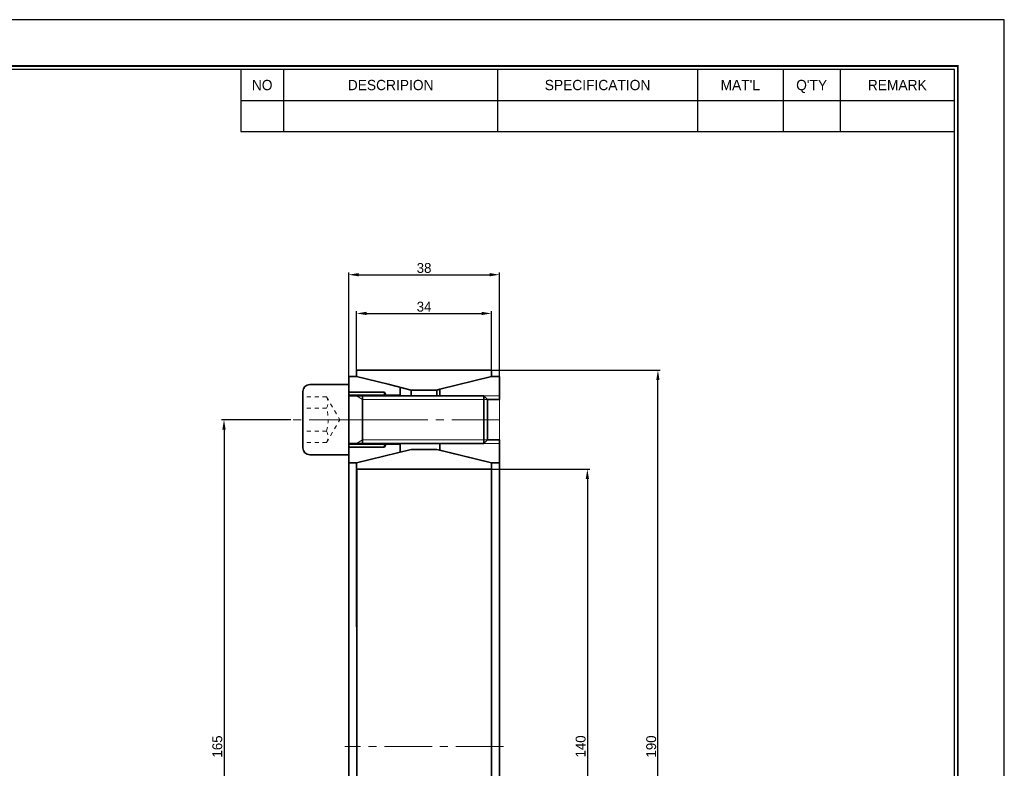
# Model space of a CAD drawing. Header units: millimetres. Extents: x -17227 to 5648, y -387 to 7914.
# Tile 6 of 6: x -9314 to -9065, y 3973 to 4162. Entities that reach past the tile are written whole.
import ezdxf
from ezdxf.enums import TextEntityAlignment as Align

# ---------------------------------------------------------------- set-up
doc = ezdxf.new("R2010")
doc.units = ezdxf.units.MM
doc.linetypes.add('点画线', pattern=[18, 12, -2, 2, -2])
doc.linetypes.add('虚线', pattern=[2, 1, -1])
doc.layers.get('0').update_dxf_attribs({"linetype": 'CONTINUOUS'})
doc.layers.get('Defpoints').update_dxf_attribs({"linetype": 'CONTINUOUS'})
doc.layers.add('7', color=7, linetype='CONTINUOUS')
for name, color, linetype, lineweight in [('中心线层', 1, '点画线', 18), ('粗实线层', 7, 'CONTINUOUS', 35), ('细实线层', 7, 'CONTINUOUS', 18), ('虚线层', 6, '虚线', 18)]:
    doc.layers.add(name, color=color, linetype=linetype, lineweight=lineweight)
doc.dimstyles.new('2.5', dxfattribs={"dimtxt": 2.5, "dimasz": 2.5, "dimexe": 0.6, "dimexo": 0, "dimgap": 0.4, "dimtad": 1, "dimdec": 3, "dimzin": 11, "dimdsep": 46, "dimtxsty": 'Standard', "dimcen": 0, "dimclrd": 5, "dimclre": 5, "dimclrt": 3, "dimadec": 0, "dimazin": 0, "dimtfac": 0.6, "dimtdec": 3, "dimtmove": 0, "dimatfit": 3, "dimfxl": 1.25, "dimtolj": 1, "dimtzin": 11, "dimarcsym": 0})

# ---------------------------------------------------------------- blocks, each defined once
blk = doc.blocks.new('*X1765')
at = {"layer": '中心线层'}
blk.add_line((38, 0), (-14.57, 0), dxfattribs=at)
at = {"layer": '粗实线层'}
for p, q in [((0, 8.87), (-9.8, 8.87)), ((0, -8.87), (0, 8.87)), ((-11.57, 7.09), (-11.57, -7.09)), ((34.1, 6), (0, 6)), ((3.5, -6), (3.5, 6)), ((34.1, 6), (34.1, -6)), ((35, 5.1), (34.1, 6)), ((35, 5.1), (35, -5.1)), ((34.1, -6), (0, -6)), ((35, -5.1), (34.1, -6)), ((-9.8, -8.87), (0, -8.87))]:
    blk.add_line(p, q, dxfattribs=at)
for centre, start, end in [((-9.8, 7.09), 90, 180), ((-9.8, -7.09), 180, 270)]:
    blk.add_arc(centre, 1.77, start, end, dxfattribs=at)
at = {"layer": '细实线层'}
for p, q in [((3.5, 5.1), (1.94, 6)), ((35, 5.1), (3.5, 5.1)), ((3.5, -5.1), (1.94, -6)), ((35, -5.1), (3.5, -5.1))]:
    blk.add_line(p, q, dxfattribs=at)
at = {"layer": '虚线层'}
for p, q in [((-5.57, 5.77), (-11.57, 5.77)), ((-5.57, 5.77), (-2.24, 0)), ((-5.57, 2.89), (-11.57, 2.89)), ((-5.57, -5.77), (-2.24, 0)), ((-5.57, -2.89), (-11.57, -2.89)), ((-5.57, -5.77), (-11.57, -5.77))]:
    blk.add_line(p, q, dxfattribs=at)
for centre, radius, start, end in [((-8.46, 4.33), 3.23, 333.4349, 26.5651), ((-16.54, 0), 11.34, 345.2529, 14.7471), ((-8.46, -4.33), 3.23, 333.4349, 26.5651)]:
    blk.add_arc(centre, radius, start, end, dxfattribs=at)
blk = doc.blocks.new('*D1766')
at = {"color": 5, "lineweight": -2, "ltscale": 5}
for p, q in [((-9245.37, 4060.55), (-9262.85, 4060.55)), ((-9262.25, 4058.05), (-9262.25, 3898.05)), ((-9245.37, 3895.55), (-9262.85, 3895.55))]:
    blk.add_line(p, q, dxfattribs=at)
at = {"color": 5}
for points in [[(-9261.83, 4058.05), (-9262.67, 4058.05), (-9262.25, 4060.55)], [(-9262.67, 3898.05), (-9261.83, 3898.05), (-9262.25, 3895.55)]]:
    blk.add_solid(points, dxfattribs=at)
at = {"layer": 'Defpoints', "color": 0}
for p in [(-9245.37, 4060.55), (-9262.25, 3895.55), (-9245.37, 3895.55)]:
    blk.add_point(p, dxfattribs=at)
at = {"color": 3, "ltscale": 5, "insert": (-9263.94, 3978.05), "char_height": 2.5, "attachment_point": 5, "rotation": 90}
blk.add_mtext('\\A1;165', dxfattribs=at)
blk = doc.blocks.new('*D1767')
at = {"color": 5, "lineweight": -2, "ltscale": 5}
for p, q in [((-9228.79, 4073.04), (-9228.79, 4087.97)), ((-9226.29, 4087.37), (-9197.29, 4087.37)), ((-9194.79, 4073.04), (-9194.79, 4087.97))]:
    blk.add_line(p, q, dxfattribs=at)
at = {"color": 5}
for points in [[(-9226.29, 4087.79), (-9226.29, 4086.96), (-9228.79, 4087.37)], [(-9197.29, 4086.96), (-9197.29, 4087.79), (-9194.79, 4087.37)]]:
    blk.add_solid(points, dxfattribs=at)
at = {"layer": 'Defpoints', "color": 0}
for p in [(-9194.79, 4087.37), (-9228.79, 4073.04), (-9194.79, 4073.04)]:
    blk.add_point(p, dxfattribs=at)
at = {"color": 3, "ltscale": 5, "insert": (-9211.79, 4089.06), "char_height": 2.5, "attachment_point": 5}
blk.add_mtext('\\A1;34', dxfattribs=at)
blk = doc.blocks.new('*D1768')
at = {"color": 5, "lineweight": -2, "ltscale": 5}
for p, q in [((-9230.8, 4071.48), (-9230.8, 4097.75)), ((-9228.3, 4097.15), (-9195.28, 4097.15)), ((-9192.78, 4071.49), (-9192.78, 4097.75))]:
    blk.add_line(p, q, dxfattribs=at)
at = {"color": 5}
for points in [[(-9228.3, 4097.57), (-9228.3, 4096.74), (-9230.8, 4097.15)], [(-9195.28, 4096.74), (-9195.28, 4097.57), (-9192.78, 4097.15)]]:
    blk.add_solid(points, dxfattribs=at)
at = {"layer": 'Defpoints', "color": 0}
for p in [(-9192.78, 4097.15), (-9230.8, 4071.48), (-9192.78, 4071.49)]:
    blk.add_point(p, dxfattribs=at)
at = {"color": 3, "ltscale": 5, "insert": (-9211.79, 4098.84), "char_height": 2.5, "attachment_point": 5}
blk.add_mtext('\\A1;38', dxfattribs=at)
blk = doc.blocks.new('*D1769')
at = {"color": 5, "lineweight": -2, "ltscale": 5}
for p, q in [((-9194.79, 4048.06), (-9169.99, 4048.06)), ((-9170.59, 4045.56), (-9170.59, 3910.56)), ((-9194.77, 3908.06), (-9169.99, 3908.06))]:
    blk.add_line(p, q, dxfattribs=at)
at = {"color": 5}
for points in [[(-9170.18, 4045.56), (-9171.01, 4045.56), (-9170.59, 4048.06)], [(-9171.01, 3910.56), (-9170.18, 3910.56), (-9170.59, 3908.06)]]:
    blk.add_solid(points, dxfattribs=at)
at = {"layer": 'Defpoints', "color": 0}
for p in [(-9194.79, 4048.06), (-9194.77, 3908.06), (-9170.59, 3908.06)]:
    blk.add_point(p, dxfattribs=at)
at = {"color": 3, "ltscale": 5, "insert": (-9172.28, 3978.06), "char_height": 2.5, "attachment_point": 5, "rotation": 90}
blk.add_mtext('\\A1;140', dxfattribs=at)
blk = doc.blocks.new('*D1771')
at = {"color": 5, "lineweight": -2, "ltscale": 5}
for p, q in [((-9194.81, 4073.04), (-9152.2, 4073.04)), ((-9152.8, 3885.56), (-9152.8, 4070.54)), ((-9194.79, 3883.06), (-9152.2, 3883.06))]:
    blk.add_line(p, q, dxfattribs=at)
at = {"color": 5}
for points in [[(-9152.39, 4070.54), (-9153.22, 4070.54), (-9152.8, 4073.04)], [(-9153.22, 3885.56), (-9152.39, 3885.56), (-9152.8, 3883.06)]]:
    blk.add_solid(points, dxfattribs=at)
at = {"layer": 'Defpoints', "color": 0}
for p in [(-9194.81, 4073.04), (-9152.8, 4073.04), (-9194.79, 3883.06)]:
    blk.add_point(p, dxfattribs=at)
at = {"color": 3, "ltscale": 5, "insert": (-9154.49, 3978.05), "char_height": 2.5, "attachment_point": 5, "rotation": 90}
blk.add_mtext('\\A1;190', dxfattribs=at)

msp = doc.modelspace()

# ---------------------------------------------------------------- linework, layer by layer
at = {"color": 7, "linetype": 'Continuous', "lineweight": 15}
for p, q in [((-9230.7976, 4069.5525), (-9230.7973, 4066.5525)), ((-9230.7973, 4066.8025), (-9217.7973, 4066.8038)), ((-9217.7973, 4066.5538), (-9217.7973, 4066.8038)), ((-9207.7845, 4066.5798), (-9206.8594, 4065.6549)), ((-9207.7845, 4066.5798), (-9207.7845, 4066.5548)), ((-9192.7844, 4065.6562), (-9192.7834, 4055.4562)), ((-9230.7961, 4054.5525), (-9230.7958, 4051.5525)), ((-9217.7961, 4054.3038), (-9230.7961, 4054.3025)), ((-9217.7961, 4054.3038), (-9217.7961, 4054.5538)), ((-9206.8584, 4055.4548), (-9207.7833, 4054.5298)), ((-9207.7833, 4054.5548), (-9207.7833, 4054.5298)), ((-9228.7885, 4048.0527), (-9228.7887, 4049.6244))]:
    msp.add_line(p, q, dxfattribs=at)
at = {"layer": '7', "color": 0}
for p, q in [((-9065.423, 4161.5365), (-9600.023, 4161.5365)), ((-9065.423, 3783.5365), (-9065.423, 4161.5365))]:
    msp.add_line(p, q, dxfattribs=at)
at = {"layer": '7'}
for p, q in [((-9258.023, 4148.9365), (-9258.023, 4133.3413)), ((-9247.223, 4148.9365), (-9247.223, 4133.3413)), ((-9193.223, 4148.9365), (-9193.223, 4133.3413)), ((-9142.823, 4148.9365), (-9142.823, 4133.3413)), ((-9121.223, 4148.9365), (-9121.223, 4133.3413)), ((-9106.823, 4148.9365), (-9106.823, 4133.3413)), ((-9258.023, 4141.1389), (-9078.023, 4141.1389)), ((-9258.023, 4133.3413), (-9078.023, 4133.3413))]:
    msp.add_line(p, q, dxfattribs=at)
at = {"layer": '7', "const_width": 0.45}
msp.add_lwpolyline([(-9077.123, 3795.2365), (-9077.123, 4149.8365), (-9582.023, 4149.8365), (-9582.023, 3795.2365)], close=True, dxfattribs=at)
at = {"layer": '7'}
msp.add_lwpolyline([(-9078.023, 3796.1365), (-9078.023, 4148.9365), (-9581.123, 4148.9365), (-9581.123, 3796.1365)], close=True, dxfattribs=at)
at = {"layer": '中心线层'}
msp.add_line((-9191.7826, 3978.0504), (-9231.7826, 3978.0465), dxfattribs=at)
at = {"layer": '粗实线层', "color": 7, "linetype": 'Continuous', "lineweight": 35}
for p, q in [((-9230.7978, 4071.4825), (-9228.7978, 4071.4827)), ((-9230.7967, 4060.5525), (-9230.7978, 4071.4825)), ((-9194.7921, 4073.0442), (-9228.7921, 4073.0408)), ((-9228.7921, 4073.0408), (-9228.7919, 4071.4809)), ((-9207.7846, 4068.2398), (-9194.7849, 4071.486)), ((-9194.7919, 4071.4843), (-9194.7921, 4073.0442)), ((-9194.7849, 4071.486), (-9192.7849, 4071.4862)), ((-9192.7849, 4071.4862), (-9192.7844, 4065.6562)), ((-9217.7975, 4068.7285), (-9217.7973, 4066.8038)), ((-9215.0416, 4068.0415), (-9208.5416, 4068.0422)), ((-9215.0414, 4066.554), (-9215.0416, 4068.0415)), ((-9208.5416, 4068.0422), (-9207.7846, 4068.231)), ((-9208.5414, 4066.5547), (-9208.5416, 4068.0422)), ((-9207.7845, 4066.5798), (-9207.7846, 4068.2398)), ((-9230.7956, 4049.6225), (-9230.7967, 4060.5525)), ((-9217.7961, 4054.3038), (-9217.796, 4052.8688)), ((-9207.7831, 4052.8698), (-9207.7833, 4054.5298)), ((-9192.7834, 4055.4562), (-9192.7828, 4049.6262)), ((-9228.7956, 4049.6227), (-9215.039, 4053.054)), ((-9217.7959, 4052.3664), (-9217.796, 4052.8688)), ((-9215.039, 4053.054), (-9208.539, 4053.0547)), ((-9208.539, 4053.0547), (-9194.7887, 4049.6278)), ((-9194.7828, 4049.626), (-9207.7831, 4052.8698)), ((-9207.7831, 4052.8698), (-9207.7831, 4052.8663)), ((-9228.7956, 4049.6227), (-9230.7956, 4049.6225)), ((-9230.7814, 3906.4825), (-9230.7956, 4049.6225)), ((-9228.7814, 3906.4827), (-9228.7956, 4049.6227)), ((-9194.7887, 4049.6278), (-9194.7885, 4048.056)), ((-9192.7828, 4049.6262), (-9194.7828, 4049.626)), ((-9194.7828, 4049.626), (-9194.7686, 3906.486)), ((-9192.7828, 4049.6262), (-9192.7686, 3906.4862)), ((-9194.7885, 4048.056), (-9228.7885, 4048.0527)), ((-9228.7746, 3908.0598), (-9228.7885, 4048.0527)), ((-9194.7746, 3908.0632), (-9194.7885, 4048.056))]:
    msp.add_line(p, q, dxfattribs=at)
msp.add_lwpolyline([(-9228.7978, 4071.4827), (-9220.8686, 4069.494), (-9215.0416, 4068.0415)], dxfattribs=at)

# ---------------------------------------------------------------- texts
at = {"layer": '7'}
for s, p in [('NO', (-9252.623, 4145.0377)), ('DESCRIPION', (-9220.223, 4145.0377)), ('SPECIFICATION', (-9168.023, 4145.0377)), ("MAT'L", (-9132.023, 4145.0377)), ("Q'TY", (-9114.023, 4145.0377)), ('REMARK', (-9092.423, 4145.0377))]:
    msp.add_text(s, height=2.5992, dxfattribs=at).set_placement(p, align=Align.MIDDLE_CENTER)

# ---------------------------------------------------------------- dimensions: what is measured, and where the dimension line sits
at = {"ltscale": 5}
dim = msp.add_linear_dim(base=(-9192.7849, 4097.1538), p1=(-9230.7978, 4071.4825), p2=(-9192.7849, 4071.4862), dimstyle='2.5', override={"dimdec": 0, "dimtxsty": 'Standard'}, dxfattribs=at)
dim.commit()
dim.dimension.update_dxf_attribs({"geometry": '*D1768', "text_midpoint": (-9211.7914, 4098.8355)})
dim = msp.add_linear_dim(base=(-9194.7921, 4087.375), p1=(-9228.7921, 4073.0408), p2=(-9194.7921, 4073.0442), dimstyle='2.5', dxfattribs=at)
dim.commit()
dim.dimension.update_dxf_attribs({"geometry": '*D1767', "text_midpoint": (-9211.7921, 4089.0583)})
for base, p1, p2, override, picture, middle in [((-9262.2511, 3895.5484), (-9245.3667, 4060.5525), (-9245.3667, 3895.5484), {"dimdec": 0}, '*D1766', (-9263.936, 3978.0504)), ((-9170.5948, 3908.0632), (-9194.7885, 4048.056), (-9194.7746, 3908.0632), {"dimdec": 0, "dimtxsty": 'Standard'}, '*D1769', (-9172.2798, 3978.0596))]:
    dim = msp.add_linear_dim(base=base, p1=p1, p2=p2, angle=90, dimstyle='2.5', override=override, dxfattribs=at)
    dim.commit()
    dim.dimension.update_dxf_attribs({"geometry": picture, "text_midpoint": middle})

# ---------------------------------------------------------------- next in the draw order: wipeouts: each hides what was drawn before it
msp.add_wipeout([(-9195.7967, 4060.5525), (-9195.7967, 4061.7276), (-9195.7967, 4061.7276), (-9195.7967, 4065.6525), (-9195.7967, 4065.6525), (-9196.6967, 4066.5525), (-9196.6967, 4066.5525), (-9227.2967, 4066.5525), (-9227.2967, 4066.5525), (-9228.8556, 4066.5525), (-9228.8556, 4066.5525), (-9230.7967, 4066.5525), (-9230.7967, 4066.5525), (-9230.7967, 4069.4175), (-9230.7967, 4069.4175), (-9240.5937, 4069.4175), (-9240.5937, 4069.4175), (-9240.6865, 4069.415), (-9240.7791, 4069.4078), (-9240.8711, 4069.3956), (-9240.9624, 4069.3787), (-9241.0526, 4069.3571), (-9241.1416, 4069.3307), (-9241.2291, 4069.2997), (-9241.3149, 4069.2642), (-9241.3987, 4069.2242), (-9241.4802, 4069.1799), (-9241.5594, 4069.1314), (-9241.6359, 4069.0789), (-9241.7095, 4069.0224), (-9241.7801, 4068.9621), (-9241.8474, 4068.8982), (-9241.9113, 4068.8308), (-9241.9716, 4068.7603), (-9242.0281, 4068.6866), (-9242.0807, 4068.6101), (-9242.1292, 4068.531), (-9242.1735, 4068.4494), (-9242.2134, 4068.3656), (-9242.249, 4068.2799), (-9242.2799, 4068.1924), (-9242.3063, 4068.1034), (-9242.328, 4068.0131), (-9242.3449, 4067.9218), (-9242.357, 4067.8298), (-9242.3643, 4067.7373), (-9242.3667, 4067.6445), (-9242.3667, 4067.6445), (-9242.3667, 4066.326), (-9242.3667, 4066.326), (-9242.3667, 4063.4392), (-9242.3667, 4063.4392), (-9242.3667, 4061.7276), (-9242.3667, 4061.7276), (-9242.3667, 4060.5525), (-9242.3667, 4060.5525), (-9242.3667, 4057.6657), (-9242.3667, 4057.6657), (-9242.3667, 4054.779), (-9242.3667, 4054.779), (-9242.3667, 4053.4605), (-9242.3667, 4053.4605), (-9242.3643, 4053.3677), (-9242.357, 4053.2751), (-9242.3449, 4053.1831), (-9242.328, 4053.0918), (-9242.3063, 4053.0016), (-9242.2799, 4052.9126), (-9242.249, 4052.8251), (-9242.2134, 4052.7393), (-9242.1735, 4052.6555), (-9242.1292, 4052.574), (-9242.0807, 4052.4948), (-9242.0281, 4052.4183), (-9241.9716, 4052.3447), (-9241.9113, 4052.2741), (-9241.8474, 4052.2068), (-9241.7801, 4052.1429), (-9241.7095, 4052.0826), (-9241.6359, 4052.0261), (-9241.5594, 4051.9735), (-9241.4802, 4051.925), (-9241.3987, 4051.8807), (-9241.3149, 4051.8408), (-9241.2291, 4051.8052), (-9241.1416, 4051.7743), (-9241.0526, 4051.7479), (-9240.9624, 4051.7262), (-9240.8711, 4051.7093), (-9240.7791, 4051.6972), (-9240.6865, 4051.6899), (-9240.5937, 4051.6875), (-9240.5937, 4051.6875), (-9230.7967, 4051.6875), (-9230.7967, 4051.6875), (-9230.7967, 4054.5525), (-9230.7967, 4054.5525), (-9228.8556, 4054.5525), (-9228.8556, 4054.5525), (-9227.2967, 4054.5525), (-9227.2967, 4054.5525), (-9196.6967, 4054.5525), (-9196.6967, 4054.5525), (-9195.7967, 4055.4525), (-9195.7967, 4055.4525)]).dxf.layer = '粗实线层'

# ---------------------------------------------------------------- next in the draw order: linework, layer by layer
at = {"color": 7, "linetype": 'Continuous', "lineweight": 15}
for p, q in [((-9196.6967, 4066.5525), (-9192.7845, 4066.5529)), ((-9206.8594, 4065.6549), (-9195.7967, 4065.6559)), ((-9195.7967, 4055.4559), (-9206.8584, 4055.4548)), ((-9196.6967, 4054.5525), (-9192.7833, 4054.5529))]:
    msp.add_line(p, q, dxfattribs=at)
at = {"layer": '中心线层'}
msp.add_line((-9233.7967, 4060.5522), (-9214.7967, 4060.5541), dxfattribs=at)
at = {"layer": '粗实线层'}
for p, q in [((-9230.7967, 4067.527), (-9221.7974, 4067.5279)), ((-9221.7974, 4067.5279), (-9221.3429, 4066.5525)), ((-9230.7937, 4053.5764), (-9221.7944, 4053.5794)), ((-9221.7944, 4053.5794), (-9221.3403, 4054.555))]:
    msp.add_line(p, q, dxfattribs=at)
at = {"layer": '粗实线层', "color": 7, "linetype": 'Continuous', "lineweight": 35}
for p, q in [((-9221.7967, 4066.5525), (-9221.7974, 4067.5279)), ((-9195.7967, 4065.6559), (-9192.7844, 4065.6562)), ((-9221.7941, 4054.5548), (-9221.7944, 4053.5794)), ((-9192.7834, 4055.4562), (-9195.7967, 4055.4559))]:
    msp.add_line(p, q, dxfattribs=at)

# ---------------------------------------------------------------- next in the draw order: block references
at = {"layer": '粗实线层'}
msp.add_blockref('*X1765', (-9230.7967, 4060.5525), dxfattribs=at)

# ---------------------------------------------------------------- next in the draw order: dimensions: what is measured, and where the dimension line sits
at = {"ltscale": 5}
dim = msp.add_linear_dim(base=(-9152.8033, 4073.0442), p1=(-9194.7921, 3883.0566), p2=(-9194.8109, 4073.0442), angle=90, dimstyle='2.5', override={"dimdec": 0, "dimtxsty": 'Standard'}, dxfattribs=at)
dim.commit()
dim.dimension.update_dxf_attribs({"geometry": '*D1771', "text_midpoint": (-9154.4882, 3978.0504)})

doc.saveas('drawing.dxf')
